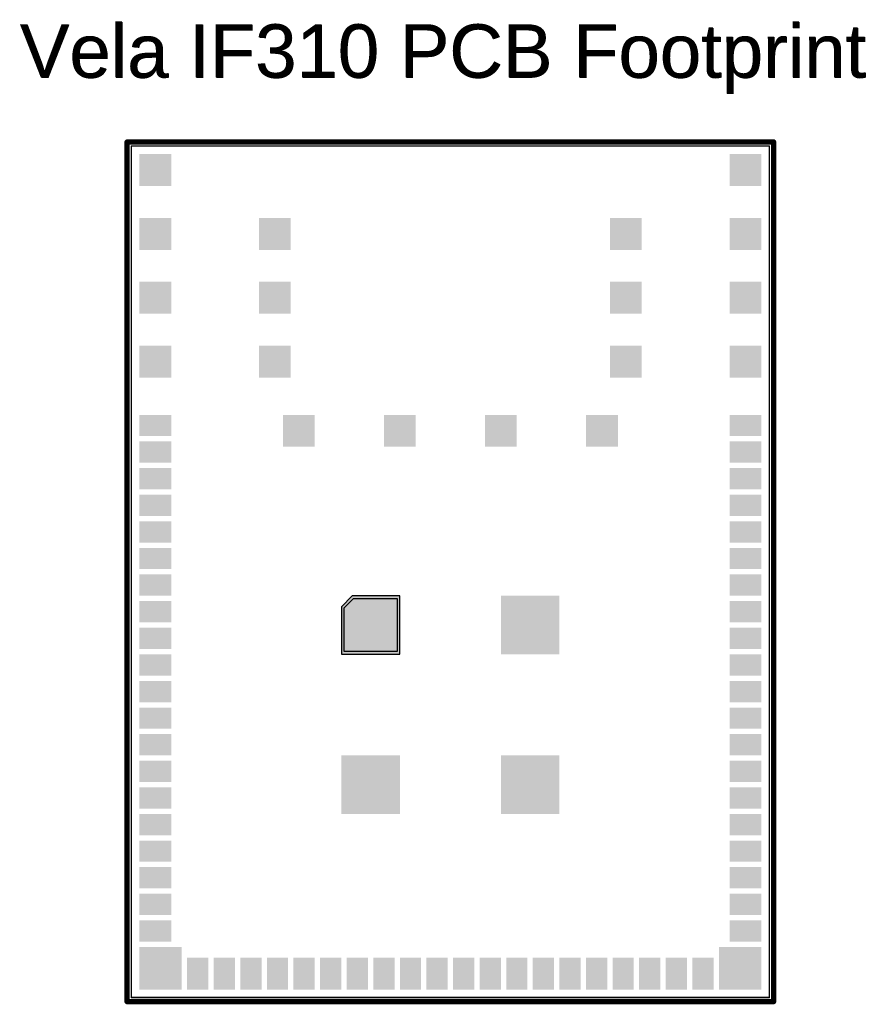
# Model space of a CAD drawing. Header units: inches. Extents: x 1.579 to 2.196, y 3.23 to 3.958.
import ezdxf

# ---------------------------------------------------------------- set-up
doc = ezdxf.new("R2010")
doc.units = ezdxf.units.IN
doc.header["$MEASUREMENT"] = 0
for name, color, linetype in [('Board Outline', 6, 'Continuous'), ('Top Assembly', 56, 'Continuous'), ('Top Layer', 1, 'Continuous'), ('Top Overlay', 2, 'Continuous'), ('Top Paste', 8, 'Continuous'), ('Top Solder', 216, 'Continuous')]:
    doc.layers.add(name, color=color, linetype=linetype)
doc.styles.add('Arial', font='txt', dxfattribs={"height": 0.2})

# ---------------------------------------------------------------- blocks, each defined once
blk = doc.blocks.new('E_______V____IF310_M_______P________S____1')
at = {"layer": 'Top Layer'}
for points in [[(-0.20669, 0.28543), (-0.23031, 0.28543), (-0.23031, 0.30906), (-0.20669, 0.30906)], [(0.20669, 0.30906), (0.23031, 0.30906), (0.23031, 0.28543), (0.20669, 0.28543)], [(-0.20669, 0.23819), (-0.23031, 0.23819), (-0.23031, 0.26181), (-0.20669, 0.26181)], [(-0.14173, 0.26181), (-0.11811, 0.26181), (-0.11811, 0.23819), (-0.14173, 0.23819)], [(0.14173, 0.23819), (0.11811, 0.23819), (0.11811, 0.26181), (0.14173, 0.26181)], [(0.20669, 0.26181), (0.23031, 0.26181), (0.23031, 0.23819), (0.20669, 0.23819)], [(-0.20669, 0.19094), (-0.23031, 0.19094), (-0.23031, 0.21457), (-0.20669, 0.21457)], [(-0.14173, 0.21457), (-0.11811, 0.21457), (-0.11811, 0.19094), (-0.14173, 0.19094)], [(0.14173, 0.19094), (0.11811, 0.19094), (0.11811, 0.21457), (0.14173, 0.21457)], [(0.20669, 0.21457), (0.23031, 0.21457), (0.23031, 0.19094), (0.20669, 0.19094)], [(-0.20669, 0.1437), (-0.23031, 0.1437), (-0.23031, 0.16732), (-0.20669, 0.16732)], [(-0.14173, 0.16732), (-0.11811, 0.16732), (-0.11811, 0.1437), (-0.14173, 0.1437)], [(0.14173, 0.1437), (0.11811, 0.1437), (0.11811, 0.16732), (0.14173, 0.16732)], [(0.20669, 0.16732), (0.23031, 0.16732), (0.23031, 0.1437), (0.20669, 0.1437)], [(-0.20669, 0.11614), (-0.20669, 0.10039), (-0.23031, 0.10039), (-0.23031, 0.11614)], [(-0.12402, 0.09252), (-0.12402, 0.11614), (-0.10039, 0.11614), (-0.10039, 0.09252)], [(-0.04921, 0.09252), (-0.04921, 0.11614), (-0.02559, 0.11614), (-0.02559, 0.09252)], [(0.02559, 0.09252), (0.02559, 0.11614), (0.04921, 0.11614), (0.04921, 0.09252)], [(0.10039, 0.09252), (0.10039, 0.11614), (0.12401, 0.11614), (0.12401, 0.09252)], [(0.23031, 0.11614), (0.23031, 0.10039), (0.20669, 0.10039), (0.20669, 0.11614)], [(-0.20669, 0.09646), (-0.20669, 0.08071), (-0.23031, 0.08071), (-0.23031, 0.09646)], [(0.23031, 0.09646), (0.23031, 0.08071), (0.20669, 0.08071), (0.20669, 0.09646)], [(-0.20669, 0.07677), (-0.20669, 0.06102), (-0.23031, 0.06102), (-0.23031, 0.07677)], [(0.23031, 0.07677), (0.23031, 0.06102), (0.20669, 0.06102), (0.20669, 0.07677)], [(-0.20669, 0.05709), (-0.20669, 0.04134), (-0.23031, 0.04134), (-0.23031, 0.05709)], [(0.23031, 0.05709), (0.23031, 0.04134), (0.20669, 0.04134), (0.20669, 0.05709)], [(-0.20669, 0.0374), (-0.20669, 0.02165), (-0.23031, 0.02165), (-0.23031, 0.0374)], [(0.23031, 0.0374), (0.23031, 0.02165), (0.20669, 0.02165), (0.20669, 0.0374)], [(-0.20669, 0.01772), (-0.20669, 0.00197), (-0.23031, 0.00197), (-0.23031, 0.01772)], [(0.23031, 0.01772), (0.23031, 0.00197), (0.20669, 0.00197), (0.20669, 0.01772)], [(-0.20669, -0.00197), (-0.20669, -0.01772), (-0.23031, -0.01772), (-0.23031, -0.00197)], [(0.23031, -0.00197), (0.23031, -0.01772), (0.20669, -0.01772), (0.20669, -0.00197)], [(-0.20669, -0.02165), (-0.20669, -0.0374), (-0.23031, -0.0374), (-0.23031, -0.02165)], [(-0.07264, -0.01772), (-0.08071, -0.02579), (-0.08071, -0.02579), (-0.08071, -0.06102), (-0.0374, -0.06102), (-0.0374, -0.01772)], [(0.0374, -0.01772), (0.08071, -0.01772), (0.08071, -0.06102), (0.0374, -0.06102)], [(0.23031, -0.02165), (0.23031, -0.0374), (0.20669, -0.0374), (0.20669, -0.02165)], [(-0.20669, -0.04134), (-0.20669, -0.05709), (-0.23031, -0.05709), (-0.23031, -0.04134)], [(0.23031, -0.04134), (0.23031, -0.05709), (0.20669, -0.05709), (0.20669, -0.04134)], [(-0.20669, -0.06102), (-0.20669, -0.07677), (-0.23031, -0.07677), (-0.23031, -0.06102)], [(0.23031, -0.06102), (0.23031, -0.07677), (0.20669, -0.07677), (0.20669, -0.06102)], [(-0.20669, -0.08071), (-0.20669, -0.09646), (-0.23031, -0.09646), (-0.23031, -0.08071)], [(0.23031, -0.08071), (0.23031, -0.09646), (0.20669, -0.09646), (0.20669, -0.08071)], [(-0.20669, -0.10039), (-0.20669, -0.11614), (-0.23031, -0.11614), (-0.23031, -0.10039)], [(0.23031, -0.10039), (0.23031, -0.11614), (0.20669, -0.11614), (0.20669, -0.10039)], [(-0.20669, -0.12008), (-0.20669, -0.13583), (-0.23031, -0.13583), (-0.23031, -0.12008)], [(0.23031, -0.12008), (0.23031, -0.13583), (0.20669, -0.13583), (0.20669, -0.12008)], [(-0.08071, -0.13583), (-0.0374, -0.13583), (-0.0374, -0.17913), (-0.08071, -0.17913)], [(0.0374, -0.13583), (0.08071, -0.13583), (0.08071, -0.17913), (0.0374, -0.17913)], [(-0.20669, -0.13976), (-0.20669, -0.15551), (-0.23031, -0.15551), (-0.23031, -0.13976)], [(0.23031, -0.13976), (0.23031, -0.15551), (0.20669, -0.15551), (0.20669, -0.13976)], [(-0.20669, -0.15945), (-0.20669, -0.1752), (-0.23031, -0.1752), (-0.23031, -0.15945)], [(0.23031, -0.15945), (0.23031, -0.1752), (0.20669, -0.1752), (0.20669, -0.15945)], [(-0.20669, -0.17913), (-0.20669, -0.19488), (-0.23031, -0.19488), (-0.23031, -0.17913)], [(0.23031, -0.17913), (0.23031, -0.19488), (0.20669, -0.19488), (0.20669, -0.17913)], [(-0.20669, -0.19882), (-0.20669, -0.21457), (-0.23031, -0.21457), (-0.23031, -0.19882)], [(0.23031, -0.19882), (0.23031, -0.21457), (0.20669, -0.21457), (0.20669, -0.19882)], [(-0.20669, -0.2185), (-0.20669, -0.23425), (-0.23031, -0.23425), (-0.23031, -0.2185)], [(0.23031, -0.2185), (0.23031, -0.23425), (0.20669, -0.23425), (0.20669, -0.2185)], [(-0.20669, -0.23819), (-0.20669, -0.25394), (-0.23031, -0.25394), (-0.23031, -0.23819)], [(0.23031, -0.23819), (0.23031, -0.25394), (0.20669, -0.25394), (0.20669, -0.23819)], [(-0.23031, -0.27362), (-0.23031, -0.25787), (-0.20669, -0.25787), (-0.20669, -0.27362)], [(0.20669, -0.27362), (0.20669, -0.25787), (0.23031, -0.25787), (0.23031, -0.27362)], [(-0.19882, -0.30906), (-0.23032, -0.30906), (-0.23032, -0.27756), (-0.19882, -0.27756)], [(0.23031, -0.27756), (0.23031, -0.30906), (0.19882, -0.30906), (0.19882, -0.27756)], [(-0.19488, -0.28543), (-0.17913, -0.28543), (-0.17913, -0.30906), (-0.19488, -0.30906)], [(-0.1752, -0.28543), (-0.15945, -0.28543), (-0.15945, -0.30906), (-0.1752, -0.30906)], [(-0.15551, -0.28543), (-0.13976, -0.28543), (-0.13976, -0.30906), (-0.15551, -0.30906)], [(-0.13583, -0.28543), (-0.12008, -0.28543), (-0.12008, -0.30906), (-0.13583, -0.30906)], [(-0.11614, -0.28543), (-0.10039, -0.28543), (-0.10039, -0.30906), (-0.11614, -0.30906)], [(-0.09646, -0.28543), (-0.08071, -0.28543), (-0.08071, -0.30906), (-0.09646, -0.30906)], [(-0.07677, -0.28543), (-0.06102, -0.28543), (-0.06102, -0.30906), (-0.07677, -0.30906)], [(-0.05709, -0.28543), (-0.04134, -0.28543), (-0.04134, -0.30906), (-0.05709, -0.30906)], [(-0.0374, -0.28543), (-0.02165, -0.28543), (-0.02165, -0.30906), (-0.0374, -0.30906)], [(-0.01772, -0.28543), (-0.00197, -0.28543), (-0.00197, -0.30906), (-0.01772, -0.30906)], [(0.00197, -0.28543), (0.01772, -0.28543), (0.01772, -0.30906), (0.00197, -0.30906)], [(0.02165, -0.28543), (0.0374, -0.28543), (0.0374, -0.30906), (0.02165, -0.30906)], [(0.04134, -0.28543), (0.05709, -0.28543), (0.05709, -0.30906), (0.04134, -0.30906)], [(0.06102, -0.28543), (0.07677, -0.28543), (0.07677, -0.30906), (0.06102, -0.30906)], [(0.08071, -0.28543), (0.09646, -0.28543), (0.09646, -0.30906), (0.08071, -0.30906)], [(0.10039, -0.28543), (0.11614, -0.28543), (0.11614, -0.30906), (0.10039, -0.30906)], [(0.12008, -0.28543), (0.13583, -0.28543), (0.13583, -0.30906), (0.12008, -0.30906)], [(0.13976, -0.28543), (0.15551, -0.28543), (0.15551, -0.30906), (0.13976, -0.30906)], [(0.15945, -0.28543), (0.1752, -0.28543), (0.1752, -0.30906), (0.15945, -0.30906)], [(0.19488, -0.30906), (0.17913, -0.30906), (0.17913, -0.28543), (0.19488, -0.28543)]]:
    blk.add_hatch(color=1, dxfattribs=at).paths.add_polyline_path(points)
at = {"layer": 'Top Paste'}
for points in [[(-0.20866, 0.2874), (-0.22835, 0.2874), (-0.22835, 0.30709), (-0.20866, 0.30709)], [(0.20866, 0.30709), (0.22835, 0.30709), (0.22835, 0.2874), (0.20866, 0.2874)], [(-0.20866, 0.24016), (-0.22835, 0.24016), (-0.22835, 0.25984), (-0.20866, 0.25984)], [(-0.13976, 0.25984), (-0.12008, 0.25984), (-0.12008, 0.24016), (-0.13976, 0.24016)], [(0.13976, 0.24016), (0.12008, 0.24016), (0.12008, 0.25984), (0.13976, 0.25984)], [(0.20866, 0.25984), (0.22835, 0.25984), (0.22835, 0.24016), (0.20866, 0.24016)], [(-0.20866, 0.19291), (-0.22835, 0.19291), (-0.22835, 0.2126), (-0.20866, 0.2126)], [(-0.13976, 0.2126), (-0.12008, 0.2126), (-0.12008, 0.19291), (-0.13976, 0.19291)], [(0.13976, 0.19291), (0.12008, 0.19291), (0.12008, 0.2126), (0.13976, 0.2126)], [(0.20866, 0.2126), (0.22835, 0.2126), (0.22835, 0.19291), (0.20866, 0.19291)], [(-0.20866, 0.14567), (-0.22835, 0.14567), (-0.22835, 0.16535), (-0.20866, 0.16535)], [(-0.13976, 0.16535), (-0.12008, 0.16535), (-0.12008, 0.14567), (-0.13976, 0.14567)], [(0.13976, 0.14567), (0.12008, 0.14567), (0.12008, 0.16535), (0.13976, 0.16535)], [(0.20866, 0.16535), (0.22835, 0.16535), (0.22835, 0.14567), (0.20866, 0.14567)], [(-0.20866, 0.11417), (-0.20866, 0.10236), (-0.22835, 0.10236), (-0.22835, 0.11417)], [(-0.12205, 0.09449), (-0.12205, 0.11417), (-0.10236, 0.11417), (-0.10236, 0.09449)], [(-0.04724, 0.09449), (-0.04724, 0.11417), (-0.02756, 0.11417), (-0.02756, 0.09449)], [(0.02756, 0.09449), (0.02756, 0.11417), (0.04724, 0.11417), (0.04724, 0.09449)], [(0.10236, 0.09449), (0.10236, 0.11417), (0.12205, 0.11417), (0.12205, 0.09449)], [(0.22835, 0.11417), (0.22835, 0.10236), (0.20866, 0.10236), (0.20866, 0.11417)], [(-0.20866, 0.09449), (-0.20866, 0.08268), (-0.22835, 0.08268), (-0.22835, 0.09449)], [(0.22835, 0.09449), (0.22835, 0.08268), (0.20866, 0.08268), (0.20866, 0.09449)], [(-0.20866, 0.0748), (-0.20866, 0.06299), (-0.22835, 0.06299), (-0.22835, 0.0748)], [(0.22835, 0.0748), (0.22835, 0.06299), (0.20866, 0.06299), (0.20866, 0.0748)], [(-0.20866, 0.05512), (-0.20866, 0.04331), (-0.22835, 0.04331), (-0.22835, 0.05512)], [(0.22835, 0.05512), (0.22835, 0.04331), (0.20866, 0.04331), (0.20866, 0.05512)], [(-0.20866, 0.03543), (-0.20866, 0.02362), (-0.22835, 0.02362), (-0.22835, 0.03543)], [(0.22835, 0.03543), (0.22835, 0.02362), (0.20866, 0.02362), (0.20866, 0.03543)], [(-0.20866, 0.01575), (-0.20866, 0.00394), (-0.22835, 0.00394), (-0.22835, 0.01575)], [(0.22835, 0.01575), (0.22835, 0.00394), (0.20866, 0.00394), (0.20866, 0.01575)], [(-0.20866, -0.00394), (-0.20866, -0.01575), (-0.22835, -0.01575), (-0.22835, -0.00394)], [(0.22835, -0.00394), (0.22835, -0.01575), (0.20866, -0.01575), (0.20866, -0.00394)], [(-0.03938, -0.05904), (-0.07873, -0.05904), (-0.07873, -0.02661), (-0.07182, -0.01969), (-0.03938, -0.01969)], [(0.03937, -0.01968), (0.07874, -0.01968), (0.07874, -0.05905), (0.03937, -0.05905)], [(-0.20866, -0.02362), (-0.20866, -0.03543), (-0.22835, -0.03543), (-0.22835, -0.02362)], [(0.22835, -0.02362), (0.22835, -0.03543), (0.20866, -0.03543), (0.20866, -0.02362)], [(-0.20866, -0.04331), (-0.20866, -0.05512), (-0.22835, -0.05512), (-0.22835, -0.04331)], [(0.22835, -0.04331), (0.22835, -0.05512), (0.20866, -0.05512), (0.20866, -0.04331)], [(-0.20866, -0.06299), (-0.20866, -0.0748), (-0.22835, -0.0748), (-0.22835, -0.06299)], [(0.22835, -0.06299), (0.22835, -0.0748), (0.20866, -0.0748), (0.20866, -0.06299)], [(-0.20866, -0.08268), (-0.20866, -0.09449), (-0.22835, -0.09449), (-0.22835, -0.08268)], [(0.22835, -0.08268), (0.22835, -0.09449), (0.20866, -0.09449), (0.20866, -0.08268)], [(-0.20866, -0.10236), (-0.20866, -0.11417), (-0.22835, -0.11417), (-0.22835, -0.10236)], [(0.22835, -0.10236), (0.22835, -0.11417), (0.20866, -0.11417), (0.20866, -0.10236)], [(-0.20866, -0.12205), (-0.20866, -0.13386), (-0.22835, -0.13386), (-0.22835, -0.12205)], [(0.22835, -0.12205), (0.22835, -0.13386), (0.20866, -0.13386), (0.20866, -0.12205)], [(-0.07874, -0.13779), (-0.03937, -0.13779), (-0.03937, -0.17716), (-0.07874, -0.17716)], [(0.03937, -0.13779), (0.07874, -0.13779), (0.07874, -0.17716), (0.03937, -0.17716)], [(-0.20866, -0.14173), (-0.20866, -0.15354), (-0.22835, -0.15354), (-0.22835, -0.14173)], [(0.22835, -0.14173), (0.22835, -0.15354), (0.20866, -0.15354), (0.20866, -0.14173)], [(-0.20866, -0.16142), (-0.20866, -0.17323), (-0.22835, -0.17323), (-0.22835, -0.16142)], [(0.22835, -0.16142), (0.22835, -0.17323), (0.20866, -0.17323), (0.20866, -0.16142)], [(-0.20866, -0.1811), (-0.20866, -0.19291), (-0.22835, -0.19291), (-0.22835, -0.1811)], [(0.22835, -0.1811), (0.22835, -0.19291), (0.20866, -0.19291), (0.20866, -0.1811)], [(-0.20866, -0.20079), (-0.20866, -0.2126), (-0.22835, -0.2126), (-0.22835, -0.20079)], [(0.22835, -0.20079), (0.22835, -0.2126), (0.20866, -0.2126), (0.20866, -0.20079)], [(-0.20866, -0.22047), (-0.20866, -0.23228), (-0.22835, -0.23228), (-0.22835, -0.22047)], [(0.22835, -0.22047), (0.22835, -0.23228), (0.20866, -0.23228), (0.20866, -0.22047)], [(-0.20866, -0.24016), (-0.20866, -0.25197), (-0.22835, -0.25197), (-0.22835, -0.24016)], [(0.22835, -0.24016), (0.22835, -0.25197), (0.20866, -0.25197), (0.20866, -0.24016)], [(-0.22835, -0.27165), (-0.22835, -0.25984), (-0.20866, -0.25984), (-0.20866, -0.27165)], [(0.20866, -0.27165), (0.20866, -0.25984), (0.22835, -0.25984), (0.22835, -0.27165)], [(-0.20079, -0.30709), (-0.22835, -0.30709), (-0.22835, -0.27953), (-0.20079, -0.27953)], [(0.22835, -0.27953), (0.22835, -0.30709), (0.20079, -0.30709), (0.20079, -0.27953)], [(-0.19291, -0.2874), (-0.1811, -0.2874), (-0.1811, -0.30709), (-0.19291, -0.30709)], [(-0.17323, -0.2874), (-0.16142, -0.2874), (-0.16142, -0.30709), (-0.17323, -0.30709)], [(-0.15354, -0.2874), (-0.14173, -0.2874), (-0.14173, -0.30709), (-0.15354, -0.30709)], [(-0.13386, -0.2874), (-0.12205, -0.2874), (-0.12205, -0.30709), (-0.13386, -0.30709)], [(-0.11417, -0.2874), (-0.10236, -0.2874), (-0.10236, -0.30709), (-0.11417, -0.30709)], [(-0.09449, -0.2874), (-0.08268, -0.2874), (-0.08268, -0.30709), (-0.09449, -0.30709)], [(-0.0748, -0.2874), (-0.06299, -0.2874), (-0.06299, -0.30709), (-0.0748, -0.30709)], [(-0.05512, -0.2874), (-0.04331, -0.2874), (-0.04331, -0.30709), (-0.05512, -0.30709)], [(-0.03543, -0.2874), (-0.02362, -0.2874), (-0.02362, -0.30709), (-0.03543, -0.30709)], [(-0.01575, -0.2874), (-0.00394, -0.2874), (-0.00394, -0.30709), (-0.01575, -0.30709)], [(0.00394, -0.2874), (0.01575, -0.2874), (0.01575, -0.30709), (0.00394, -0.30709)], [(0.02362, -0.2874), (0.03543, -0.2874), (0.03543, -0.30709), (0.02362, -0.30709)], [(0.04331, -0.2874), (0.05512, -0.2874), (0.05512, -0.30709), (0.04331, -0.30709)], [(0.06299, -0.2874), (0.0748, -0.2874), (0.0748, -0.30709), (0.06299, -0.30709)], [(0.08268, -0.2874), (0.09449, -0.2874), (0.09449, -0.30709), (0.08268, -0.30709)], [(0.10236, -0.2874), (0.11417, -0.2874), (0.11417, -0.30709), (0.10236, -0.30709)], [(0.12205, -0.2874), (0.13386, -0.2874), (0.13386, -0.30709), (0.12205, -0.30709)], [(0.14173, -0.2874), (0.15354, -0.2874), (0.15354, -0.30709), (0.14173, -0.30709)], [(0.16142, -0.2874), (0.17323, -0.2874), (0.17323, -0.30709), (0.16142, -0.30709)], [(0.19291, -0.30709), (0.1811, -0.30709), (0.1811, -0.2874), (0.19291, -0.2874)]]:
    blk.add_hatch(color=8, dxfattribs=at).paths.add_polyline_path(points)
at = {"layer": 'Top Solder'}
for points in [[(-0.20866, 0.2874), (-0.22835, 0.2874), (-0.22835, 0.30709), (-0.20866, 0.30709)], [(0.20866, 0.30709), (0.22835, 0.30709), (0.22835, 0.2874), (0.20866, 0.2874)], [(-0.20866, 0.24016), (-0.22835, 0.24016), (-0.22835, 0.25984), (-0.20866, 0.25984)], [(-0.13976, 0.25984), (-0.12008, 0.25984), (-0.12008, 0.24016), (-0.13976, 0.24016)], [(0.13976, 0.24016), (0.12008, 0.24016), (0.12008, 0.25984), (0.13976, 0.25984)], [(0.20866, 0.25984), (0.22835, 0.25984), (0.22835, 0.24016), (0.20866, 0.24016)], [(-0.20866, 0.19291), (-0.22835, 0.19291), (-0.22835, 0.2126), (-0.20866, 0.2126)], [(-0.13976, 0.2126), (-0.12008, 0.2126), (-0.12008, 0.19291), (-0.13976, 0.19291)], [(0.13976, 0.19291), (0.12008, 0.19291), (0.12008, 0.2126), (0.13976, 0.2126)], [(0.20866, 0.2126), (0.22835, 0.2126), (0.22835, 0.19291), (0.20866, 0.19291)], [(-0.20866, 0.14567), (-0.22835, 0.14567), (-0.22835, 0.16535), (-0.20866, 0.16535)], [(-0.13976, 0.16535), (-0.12008, 0.16535), (-0.12008, 0.14567), (-0.13976, 0.14567)], [(0.13976, 0.14567), (0.12008, 0.14567), (0.12008, 0.16535), (0.13976, 0.16535)], [(0.20866, 0.16535), (0.22835, 0.16535), (0.22835, 0.14567), (0.20866, 0.14567)], [(-0.20866, 0.11417), (-0.20866, 0.10236), (-0.22835, 0.10236), (-0.22835, 0.11417)], [(-0.12205, 0.09449), (-0.12205, 0.11417), (-0.10236, 0.11417), (-0.10236, 0.09449)], [(-0.04724, 0.09449), (-0.04724, 0.11417), (-0.02756, 0.11417), (-0.02756, 0.09449)], [(0.02756, 0.09449), (0.02756, 0.11417), (0.04724, 0.11417), (0.04724, 0.09449)], [(0.10236, 0.09449), (0.10236, 0.11417), (0.12205, 0.11417), (0.12205, 0.09449)], [(0.22835, 0.11417), (0.22835, 0.10236), (0.20866, 0.10236), (0.20866, 0.11417)], [(-0.20866, 0.09449), (-0.20866, 0.08268), (-0.22835, 0.08268), (-0.22835, 0.09449)], [(0.22835, 0.09449), (0.22835, 0.08268), (0.20866, 0.08268), (0.20866, 0.09449)], [(-0.20866, 0.0748), (-0.20866, 0.06299), (-0.22835, 0.06299), (-0.22835, 0.0748)], [(0.22835, 0.0748), (0.22835, 0.06299), (0.20866, 0.06299), (0.20866, 0.0748)], [(-0.20866, 0.05512), (-0.20866, 0.04331), (-0.22835, 0.04331), (-0.22835, 0.05512)], [(0.22835, 0.05512), (0.22835, 0.04331), (0.20866, 0.04331), (0.20866, 0.05512)], [(-0.20866, 0.03543), (-0.20866, 0.02362), (-0.22835, 0.02362), (-0.22835, 0.03543)], [(0.22835, 0.03543), (0.22835, 0.02362), (0.20866, 0.02362), (0.20866, 0.03543)], [(-0.20866, 0.01575), (-0.20866, 0.00394), (-0.22835, 0.00394), (-0.22835, 0.01575)], [(0.22835, 0.01575), (0.22835, 0.00394), (0.20866, 0.00394), (0.20866, 0.01575)], [(-0.20866, -0.00394), (-0.20866, -0.01575), (-0.22835, -0.01575), (-0.22835, -0.00394)], [(0.22835, -0.00394), (0.22835, -0.01575), (0.20866, -0.01575), (0.20866, -0.00394)], [(-0.03938, -0.05904), (-0.07873, -0.05904), (-0.07873, -0.02661), (-0.07182, -0.01969), (-0.03938, -0.01969)], [(0.03937, -0.01968), (0.07874, -0.01968), (0.07874, -0.05905), (0.03937, -0.05905)], [(-0.20866, -0.02362), (-0.20866, -0.03543), (-0.22835, -0.03543), (-0.22835, -0.02362)], [(0.22835, -0.02362), (0.22835, -0.03543), (0.20866, -0.03543), (0.20866, -0.02362)], [(-0.20866, -0.04331), (-0.20866, -0.05512), (-0.22835, -0.05512), (-0.22835, -0.04331)], [(0.22835, -0.04331), (0.22835, -0.05512), (0.20866, -0.05512), (0.20866, -0.04331)], [(-0.20866, -0.06299), (-0.20866, -0.0748), (-0.22835, -0.0748), (-0.22835, -0.06299)], [(0.22835, -0.06299), (0.22835, -0.0748), (0.20866, -0.0748), (0.20866, -0.06299)], [(-0.20866, -0.08268), (-0.20866, -0.09449), (-0.22835, -0.09449), (-0.22835, -0.08268)], [(0.22835, -0.08268), (0.22835, -0.09449), (0.20866, -0.09449), (0.20866, -0.08268)], [(-0.20866, -0.10236), (-0.20866, -0.11417), (-0.22835, -0.11417), (-0.22835, -0.10236)], [(0.22835, -0.10236), (0.22835, -0.11417), (0.20866, -0.11417), (0.20866, -0.10236)], [(-0.20866, -0.12205), (-0.20866, -0.13386), (-0.22835, -0.13386), (-0.22835, -0.12205)], [(0.22835, -0.12205), (0.22835, -0.13386), (0.20866, -0.13386), (0.20866, -0.12205)], [(-0.07874, -0.13779), (-0.03937, -0.13779), (-0.03937, -0.17716), (-0.07874, -0.17716)], [(0.03937, -0.13779), (0.07874, -0.13779), (0.07874, -0.17716), (0.03937, -0.17716)], [(-0.20866, -0.14173), (-0.20866, -0.15354), (-0.22835, -0.15354), (-0.22835, -0.14173)], [(0.22835, -0.14173), (0.22835, -0.15354), (0.20866, -0.15354), (0.20866, -0.14173)], [(-0.20866, -0.16142), (-0.20866, -0.17323), (-0.22835, -0.17323), (-0.22835, -0.16142)], [(0.22835, -0.16142), (0.22835, -0.17323), (0.20866, -0.17323), (0.20866, -0.16142)], [(-0.20866, -0.1811), (-0.20866, -0.19291), (-0.22835, -0.19291), (-0.22835, -0.1811)], [(0.22835, -0.1811), (0.22835, -0.19291), (0.20866, -0.19291), (0.20866, -0.1811)], [(-0.20866, -0.20079), (-0.20866, -0.2126), (-0.22835, -0.2126), (-0.22835, -0.20079)], [(0.22835, -0.20079), (0.22835, -0.2126), (0.20866, -0.2126), (0.20866, -0.20079)], [(-0.20866, -0.22047), (-0.20866, -0.23228), (-0.22835, -0.23228), (-0.22835, -0.22047)], [(0.22835, -0.22047), (0.22835, -0.23228), (0.20866, -0.23228), (0.20866, -0.22047)], [(-0.20866, -0.24016), (-0.20866, -0.25197), (-0.22835, -0.25197), (-0.22835, -0.24016)], [(0.22835, -0.24016), (0.22835, -0.25197), (0.20866, -0.25197), (0.20866, -0.24016)], [(-0.22835, -0.27165), (-0.22835, -0.25984), (-0.20866, -0.25984), (-0.20866, -0.27165)], [(0.20866, -0.27165), (0.20866, -0.25984), (0.22835, -0.25984), (0.22835, -0.27165)], [(-0.20079, -0.30709), (-0.22835, -0.30709), (-0.22835, -0.27953), (-0.20079, -0.27953)], [(0.22835, -0.27953), (0.22835, -0.30709), (0.20079, -0.30709), (0.20079, -0.27953)], [(-0.19291, -0.2874), (-0.1811, -0.2874), (-0.1811, -0.30709), (-0.19291, -0.30709)], [(-0.17323, -0.2874), (-0.16142, -0.2874), (-0.16142, -0.30709), (-0.17323, -0.30709)], [(-0.15354, -0.2874), (-0.14173, -0.2874), (-0.14173, -0.30709), (-0.15354, -0.30709)], [(-0.13386, -0.2874), (-0.12205, -0.2874), (-0.12205, -0.30709), (-0.13386, -0.30709)], [(-0.11417, -0.2874), (-0.10236, -0.2874), (-0.10236, -0.30709), (-0.11417, -0.30709)], [(-0.09449, -0.2874), (-0.08268, -0.2874), (-0.08268, -0.30709), (-0.09449, -0.30709)], [(-0.0748, -0.2874), (-0.06299, -0.2874), (-0.06299, -0.30709), (-0.0748, -0.30709)], [(-0.05512, -0.2874), (-0.04331, -0.2874), (-0.04331, -0.30709), (-0.05512, -0.30709)], [(-0.03543, -0.2874), (-0.02362, -0.2874), (-0.02362, -0.30709), (-0.03543, -0.30709)], [(-0.01575, -0.2874), (-0.00394, -0.2874), (-0.00394, -0.30709), (-0.01575, -0.30709)], [(0.00394, -0.2874), (0.01575, -0.2874), (0.01575, -0.30709), (0.00394, -0.30709)], [(0.02362, -0.2874), (0.03543, -0.2874), (0.03543, -0.30709), (0.02362, -0.30709)], [(0.04331, -0.2874), (0.05512, -0.2874), (0.05512, -0.30709), (0.04331, -0.30709)], [(0.06299, -0.2874), (0.0748, -0.2874), (0.0748, -0.30709), (0.06299, -0.30709)], [(0.08268, -0.2874), (0.09449, -0.2874), (0.09449, -0.30709), (0.08268, -0.30709)], [(0.10236, -0.2874), (0.11417, -0.2874), (0.11417, -0.30709), (0.10236, -0.30709)], [(0.12205, -0.2874), (0.13386, -0.2874), (0.13386, -0.30709), (0.12205, -0.30709)], [(0.14173, -0.2874), (0.15354, -0.2874), (0.15354, -0.30709), (0.14173, -0.30709)], [(0.16142, -0.2874), (0.17323, -0.2874), (0.17323, -0.30709), (0.16142, -0.30709)], [(0.19291, -0.30709), (0.1811, -0.30709), (0.1811, -0.2874), (0.19291, -0.2874)]]:
    blk.add_hatch(color=216, dxfattribs=at).paths.add_polyline_path(points)
at = {"layer": 'Top Assembly', "const_width": 0.001}
for points in [[(-0.23622, 0.31496), (0.23622, 0.31496)], [(-0.23622, -0.31496), (-0.23622, 0.31496)], [(0.23622, -0.31496), (0.23622, 0.31496)], [(-0.23622, -0.31496), (0.23622, -0.31496)]]:
    blk.add_lwpolyline(points, dxfattribs=at)
at = {"layer": 'Top Assembly', "const_width": 0.0005}
for points in [[(-0.23647, 0.31496, 1), (-0.23597, 0.31496, 1)], [(-0.23647, 0.31496, 1), (-0.23597, 0.31496, 1)], [(0.23597, 0.31496, 1), (0.23647, 0.31496, 1)], [(0.23597, 0.31496, 1), (0.23647, 0.31496, 1)], [(-0.23647, -0.31496, 1), (-0.23597, -0.31496, 1)], [(-0.23647, -0.31496, 1), (-0.23597, -0.31496, 1)], [(0.23597, -0.31496, 1), (0.23647, -0.31496, 1)], [(0.23597, -0.31496, 1), (0.23647, -0.31496, 1)]]:
    blk.add_lwpolyline(points, format="xyb", close=True, dxfattribs=at)
at = {"layer": 'Top Layer'}
for p, q in [((-0.07264, -0.01772), (-0.08071, -0.02579)), ((-0.0374, -0.01772), (-0.07264, -0.01772)), ((-0.0374, -0.06102), (-0.0374, -0.01772)), ((-0.08071, -0.02579), (-0.08071, -0.02579)), ((-0.08071, -0.02579), (-0.08071, -0.06102)), ((-0.08071, -0.06102), (-0.0374, -0.06102))]:
    blk.add_line(p, q, dxfattribs=at)
at = {"layer": 'Top Overlay', "const_width": 0.004}
for points in [[(-0.23931, -0.31799), (-0.23931, 0.31799)], [(-0.23931, 0.31799), (0.23931, 0.31799)], [(0.23931, -0.31799), (0.23931, 0.31799)], [(-0.23931, -0.31799), (0.23931, -0.31799)]]:
    blk.add_lwpolyline(points, dxfattribs=at)
at = {"layer": 'Top Overlay', "const_width": 0.002}
for points in [[(-0.24031, 0.31799, 1), (-0.23831, 0.31799, 1)], [(-0.24031, 0.31799, 1), (-0.23831, 0.31799, 1)], [(0.23831, 0.31799, 1), (0.24031, 0.31799, 1)], [(0.23831, 0.31799, 1), (0.24031, 0.31799, 1)], [(-0.24031, -0.31799, 1), (-0.23831, -0.31799, 1)], [(-0.24031, -0.31799, 1), (-0.23831, -0.31799, 1)], [(0.23831, -0.31799, 1), (0.24031, -0.31799, 1)], [(0.23831, -0.31799, 1), (0.24031, -0.31799, 1)]]:
    blk.add_lwpolyline(points, format="xyb", close=True, dxfattribs=at)
at = {"layer": 'Top Paste'}
for p, q in [((-0.07873, -0.02661), (-0.07182, -0.01969)), ((-0.07182, -0.01969), (-0.03938, -0.01969)), ((-0.03938, -0.01969), (-0.03938, -0.05904)), ((-0.07873, -0.05904), (-0.07873, -0.02661)), ((-0.03938, -0.05904), (-0.07873, -0.05904))]:
    blk.add_line(p, q, dxfattribs=at)
at = {"layer": 'Top Solder'}
for p, q in [((-0.07873, -0.02661), (-0.07182, -0.01969)), ((-0.07182, -0.01969), (-0.03938, -0.01969)), ((-0.03938, -0.01969), (-0.03938, -0.05904)), ((-0.07873, -0.05904), (-0.07873, -0.02661)), ((-0.03938, -0.05904), (-0.07873, -0.05904))]:
    blk.add_line(p, q, dxfattribs=at)
at = {"layer": 'Top Assembly', "style": 'Arial'}
blk.add_text('Vela IF310 PCB Footprint', height=0.0393701, rotation=360, dxfattribs=at).set_placement((-0.31844, 0.36544))

msp = doc.modelspace()

# ---------------------------------------------------------------- linework, layer by layer
at = {"layer": 'Board Outline', "const_width": 0.000984}
for points in [[(1.66155, 3.23484), (1.66155, 3.86477)], [(1.66155, 3.86477), (2.13399, 3.86477)], [(2.13399, 3.23484), (2.13399, 3.86477)], [(1.66155, 3.23484), (2.13399, 3.23484)]]:
    msp.add_lwpolyline(points, dxfattribs=at)
at = {"layer": 'Board Outline', "const_width": 0.000492}
for points in [[(1.66131, 3.86477, 1), (1.6618, 3.86477, 1)], [(1.66131, 3.86477, 1), (1.6618, 3.86477, 1)], [(2.13375, 3.86477, 1), (2.13424, 3.86477, 1)], [(2.13375, 3.86477, 1), (2.13424, 3.86477, 1)], [(1.66131, 3.23484, 1), (1.6618, 3.23484, 1)], [(1.66131, 3.23484, 1), (1.6618, 3.23484, 1)], [(2.13375, 3.23484, 1), (2.13424, 3.23484, 1)], [(2.13375, 3.23484, 1), (2.13424, 3.23484, 1)]]:
    msp.add_lwpolyline(points, format="xyb", close=True, dxfattribs=at)

# ---------------------------------------------------------------- block references
msp.add_blockref('E_______V____IF310_M_______P________S____1', (1.89777, 3.54981))

# ---------------------------------------------------------------- texts
at = {"layer": 'Top Overlay', "style": 'Arial'}
msp.add_text('Vela IF310 PCB Footprint', height=0.0393701, dxfattribs=at).set_placement((1.57887, 3.91557))

doc.saveas('drawing.dxf')
